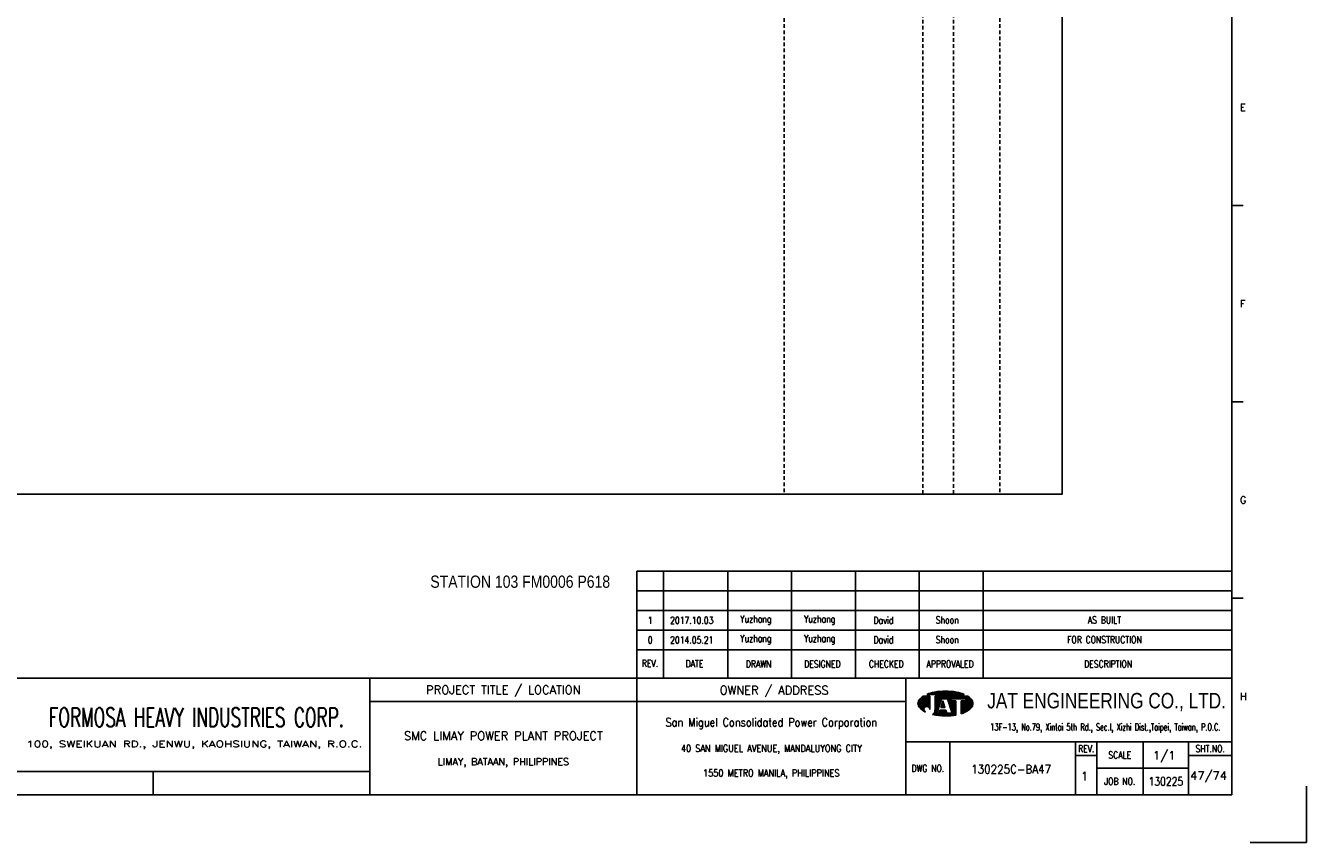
# Model space of a CAD drawing. Extents: x 1491 to 2457, y -129 to 553.
# Tile 2 of 3: x 1933 to 2457, y -129 to 205. Entities that reach past the tile are written whole.
import ezdxf
from ezdxf.enums import TextEntityAlignment as Align

# ---------------------------------------------------------------- set-up
doc = ezdxf.new("R2010")
doc.units = 0
doc.header["$MEASUREMENT"] = 0
doc.linetypes.add('HIDDEN', pattern=[4, 1.5, -1, 1.5])
doc.layers.get('0').update_dxf_attribs({"linetype": 'CONTINUOUS'})
doc.layers.get('DEFPOINTS').update_dxf_attribs({"linetype": 'CONTINUOUS'})
for name, color, linetype in [('B_DIM', 7, 'CONTINUOUS'), ('CON', 4, 'CONTINUOUS'), ('DCS', 7, 'CONTINUOUS'), ('HID', 2, 'HIDDEN'), ('T', 2, 'CONTINUOUS'), ('TEXT', 7, 'CONTINUOUS'), ('圖框CON', 4, 'CONTINUOUS'), ('框線', 6, 'CONTINUOUS')]:
    doc.layers.add(name, color=color, linetype=linetype)
doc.styles.add('AEH', font='simplex', dxfattribs={"width": 0.8, "bigfont": 'ae'})
doc.styles.add('DAYUKP', font='complex', dxfattribs={"bigfont": 'DAYUKP.SHX'})
doc.styles.add('E2', font='simplex.shx', dxfattribs={"height": 2})
doc.styles.add('E3', font='simplex.shx', dxfattribs={"height": 3})
doc.styles.add('ROMANS', font='romans', dxfattribs={"width": 0.8})
doc.styles.add('style3', font='ARIALN.TTF')
doc.styles.add('WMF-Arial0', font='arial.ttf')

# ---------------------------------------------------------------- blocks, each defined once
blk = doc.blocks.new('1880-TITLE_BLK')
at = {"layer": 'TEXT', "color": 2, "linetype": 'Continuous', "style": 'E3'}
for tag, p in [('SCALE', (790.95, 31.17)), ('DWG_NO', (736.41, 26.44)), ('REV', (762.59, 23.97)), ('SHT_NO', (806.74, 23.97))]:
    blk.add_attdef(tag, text='', height=3, dxfattribs=at).set_placement(p, align=Align.MIDDLE)
at = {"layer": 'TEXT', "linetype": 'Continuous', "style": 'E2', "width": 0.6}
for tag, p in [('REV_DATE', (418.65, 19.76)), ('APPR_DATE', (492.93, 19.76))]:
    blk.add_attdef(tag, text='', height=2, dxfattribs=at).set_placement(p, align=Align.MIDDLE_LEFT)
blk = doc.blocks.new('1')
at = {"layer": 'B_DIM'}
for p, q in [((2181.53, 118.11), (1938.08, 118.11)), ((1938.08, 74.29), (1938.08, 118.11)), ((1948.92, 74.29), (1948.92, 118.11)), ((1975.28, 74.29), (1975.28, 118.11)), ((2001.39, 74.29), (2001.39, 118.11)), ((2027.5, 74.29), (2027.5, 118.11)), ((2053.62, 74.29), (2053.62, 118.11)), ((2079.73, 74.29), (2079.73, 118.11)), ((2181.53, 110.07), (1938.08, 110.07)), ((1938.08, 77.93), (1938.08, 104.33)), ((2181.53, 102.03), (1938.08, 102.03)), ((2181.53, 93.99), (1938.08, 93.99)), ((2181.53, 85.95), (1938.08, 85.95))]:
    blk.add_line(p, q, dxfattribs=at)
at = {"layer": 'DEFPOINTS'}
blk.add_lwpolyline([(2189, 7.08), (2211.97, 7.08), (2211.97, 30.05)], dxfattribs=at)
at = {"layer": 'T', "color": 0, "lineweight": -3}
for p, q in [((2057.61, 67.67), (2058.11, 68.18)), ((2057.83, 67.67), (2058.43, 68.27)), ((2058.05, 67.67), (2058.73, 68.35)), ((2058.27, 67.67), (2059.03, 68.43)), ((2058.49, 67.67), (2059.32, 68.49)), ((2058.72, 67.67), (2059.6, 68.55)), ((2058.94, 67.67), (2059.87, 68.6)), ((2059.16, 67.67), (2060.14, 68.65)), ((2059.38, 67.67), (2060.41, 68.7)), ((2059.6, 67.67), (2060.67, 68.74)), ((2059.82, 67.67), (2060.93, 68.77)), ((2060.05, 67.67), (2061.18, 68.81)), ((2060.27, 67.67), (2061.44, 68.84)), ((2060.49, 67.67), (2061.69, 68.87)), ((2060.71, 67.67), (2061.93, 68.89)), ((2060.93, 67.67), (2062.18, 68.91)), ((2061.15, 67.67), (2062.42, 68.93)), ((2061.38, 67.67), (2062.66, 68.95)), ((2061.6, 67.67), (2062.89, 68.97)), ((2061.82, 67.67), (2063.13, 68.98)), ((2062.04, 67.67), (2063.36, 68.99)), ((2062.26, 67.67), (2063.59, 69)), ((2062.48, 67.67), (2063.82, 69)), ((2062.71, 67.67), (2064.04, 69.01)), ((2062.93, 67.67), (2064.27, 69.01)), ((2063.15, 67.67), (2064.49, 69.01)), ((2063.37, 67.67), (2064.71, 69.01)), ((2063.59, 67.67), (2064.92, 69)), ((2063.81, 67.67), (2065.14, 69)), ((2064.04, 67.67), (2065.35, 68.99)), ((2064.26, 67.67), (2065.56, 68.98)), ((2064.48, 67.67), (2065.78, 68.97)), ((2064.7, 67.67), (2065.98, 68.95)), ((2064.92, 67.67), (2066.19, 68.94)), ((2065.14, 67.67), (2066.4, 68.92)), ((2065.37, 67.67), (2066.6, 68.9)), ((2065.59, 67.67), (2066.8, 68.88)), ((2065.81, 67.67), (2067, 68.86)), ((2066.03, 67.67), (2067.2, 68.84)), ((2066.25, 67.67), (2067.4, 68.82)), ((2066.47, 67.67), (2067.6, 68.79)), ((2066.7, 67.67), (2067.79, 68.77)), ((2066.92, 67.67), (2067.98, 68.74)), ((2067.14, 67.67), (2068.18, 68.71)), ((2067.36, 67.67), (2068.37, 68.68)), ((2067.58, 67.67), (2068.56, 68.64)), ((2067.81, 67.67), (2068.75, 68.61)), ((2068.03, 67.67), (2068.93, 68.58)), ((2068.25, 67.67), (2069.12, 68.54)), ((2068.47, 67.67), (2069.3, 68.5)), ((2068.69, 67.67), (2069.48, 68.46)), ((2068.91, 67.67), (2069.66, 68.42)), ((2069.14, 67.67), (2069.84, 68.37)), ((2069.36, 67.67), (2070.01, 68.33)), ((2069.58, 67.67), (2070.19, 68.28)), ((2069.8, 67.67), (2070.36, 68.23)), ((2070.02, 67.67), (2070.53, 68.18)), ((2070.24, 67.67), (2070.7, 68.13)), ((2053.09, 63.82), (2056.14, 66.87)), ((2053.09, 64.04), (2055.92, 66.87)), ((2053.11, 63.62), (2056.36, 66.87)), ((2053.12, 64.29), (2055.7, 66.87)), ((2053.14, 63.43), (2056.58, 66.87)), ((2053.18, 63.25), (2056.8, 66.87)), ((2053.18, 64.57), (2055.47, 66.87)), ((2053.24, 63.08), (2057.03, 66.87)), ((2053.29, 64.91), (2055.25, 66.87)), ((2053.3, 62.92), (2057.25, 66.87)), ((2053.37, 62.77), (2057.47, 66.87)), ((2053.45, 62.63), (2057.69, 66.87)), ((2053.54, 62.5), (2057.91, 66.86)), ((2053.61, 65.45), (2054.47, 66.31)), ((2053.64, 62.37), (2057.91, 66.64)), ((2053.74, 62.25), (2057.91, 66.42)), ((2053.84, 62.14), (2057.91, 66.2)), ((2053.95, 62.02), (2057.91, 65.98)), ((2054.07, 61.91), (2057.91, 65.75)), ((2054.18, 61.8), (2057.91, 65.53)), ((2054.29, 61.7), (2057.91, 65.31)), ((2054.41, 61.59), (2057.91, 65.09)), ((2054.53, 61.49), (2057.91, 64.87)), ((2054.65, 61.39), (2057.91, 64.65)), ((2056.12, 62.63), (2057.91, 64.42)), ((2056.46, 62.75), (2057.91, 64.2)), ((2056.7, 62.77), (2057.91, 63.98)), ((2056.9, 62.75), (2057.91, 63.76)), ((2056.94, 67.67), (2057.09, 67.82)), ((2057.08, 62.71), (2057.91, 63.54)), ((2057.16, 67.67), (2057.44, 67.95)), ((2057.23, 62.64), (2057.91, 63.32)), ((2057.37, 62.56), (2057.91, 63.09)), ((2057.39, 67.67), (2057.78, 68.07)), ((2057.5, 62.46), (2057.91, 62.87)), ((2060.05, 63.24), (2063.68, 66.87)), ((2060.05, 63.46), (2063.46, 66.87)), ((2060.05, 63.68), (2063.23, 66.87)), ((2060.05, 63.9), (2063.01, 66.87)), ((2060.05, 64.13), (2062.79, 66.87)), ((2060.05, 64.35), (2062.57, 66.87)), ((2060.05, 64.57), (2062.35, 66.87)), ((2060.05, 64.79), (2062.13, 66.87)), ((2060.05, 65.01), (2061.9, 66.87)), ((2060.05, 65.23), (2061.68, 66.87)), ((2060.05, 65.46), (2061.46, 66.87)), ((2060.05, 66.12), (2060.79, 66.87)), ((2060.05, 66.34), (2060.57, 66.87)), ((2060.05, 66.56), (2060.35, 66.87)), ((2060.05, 66.79), (2060.13, 66.87)), ((2060.05, 65.68), (2061.24, 66.87)), ((2060.05, 65.9), (2061.02, 66.87)), ((2060.05, 63.02), (2062.67, 65.64)), ((2060.05, 62.8), (2062.57, 65.32)), ((2060.05, 62.57), (2062.47, 64.99)), ((2060.05, 62.35), (2062.36, 64.67)), ((2060.05, 62.13), (2062.26, 64.34)), ((2060.05, 61.91), (2062.16, 64.02)), ((2060.05, 61.69), (2062.05, 63.69)), ((2060.05, 61.46), (2061.95, 63.37)), ((2062.45, 62.32), (2063.71, 63.57)), ((2062.5, 62.58), (2063.65, 63.74)), ((2062.6, 62.91), (2063.6, 63.91)), ((2062.68, 62.32), (2063.76, 63.4)), ((2062.7, 63.23), (2063.55, 64.08)), ((2062.8, 63.56), (2063.49, 64.25)), ((2062.83, 65.8), (2063.9, 66.87)), ((2062.9, 62.32), (2063.81, 63.24)), ((2062.91, 63.88), (2063.44, 64.42)), ((2063.01, 64.2), (2063.39, 64.58)), ((2063.05, 65.8), (2064.12, 66.87)), ((2063.11, 64.53), (2063.33, 64.75)), ((2063.12, 62.32), (2063.87, 63.07)), ((2063.21, 64.85), (2063.28, 64.92)), ((2063.27, 65.8), (2064.34, 66.87)), ((2063.34, 62.32), (2063.92, 62.9)), ((2063.49, 65.8), (2064.56, 66.87)), ((2063.72, 65.8), (2064.79, 66.87)), ((2063.94, 65.8), (2065.01, 66.87)), ((2064.16, 65.8), (2065.23, 66.87)), ((2064.38, 65.8), (2065.45, 66.87)), ((2064.6, 65.8), (2065.67, 66.87)), ((2064.82, 65.8), (2065.89, 66.87)), ((2065.05, 65.8), (2066.12, 66.87)), ((2065.16, 65.69), (2066.34, 66.87)), ((2065.22, 65.53), (2066.56, 66.87)), ((2065.27, 65.36), (2066.78, 66.87)), ((2065.32, 65.19), (2067, 66.87)), ((2065.38, 65.02), (2067.22, 66.87)), ((2065.43, 64.85), (2067.45, 66.87)), ((2065.48, 64.69), (2067.67, 66.87)), ((2065.54, 64.52), (2066.74, 65.71)), ((2065.59, 64.35), (2066.74, 65.49)), ((2065.65, 64.18), (2066.74, 65.27)), ((2065.7, 64.01), (2066.74, 65.05)), ((2065.75, 63.84), (2066.9, 65)), ((2065.81, 63.68), (2067.12, 65)), ((2065.86, 63.51), (2067.35, 65)), ((2065.91, 63.34), (2067.57, 65)), ((2065.97, 63.17), (2067.79, 65)), ((2066.02, 63), (2068.01, 65)), ((2066.07, 62.84), (2068.23, 65)), ((2066.13, 62.67), (2068.46, 65)), ((2066.18, 62.5), (2068.61, 64.93)), ((2066.23, 62.33), (2068.61, 64.71)), ((2066.29, 62.16), (2068.61, 64.48)), ((2066.34, 61.99), (2068.61, 64.26)), ((2066.39, 61.83), (2068.61, 64.04)), ((2066.45, 61.66), (2068.61, 63.82)), ((2066.5, 61.49), (2068.61, 63.6)), ((2066.56, 61.32), (2068.61, 63.38)), ((2066.61, 61.15), (2068.61, 63.15)), ((2066.66, 60.99), (2068.61, 62.93)), ((2066.82, 65.8), (2067.89, 66.87)), ((2067.04, 65.8), (2068.11, 66.87)), ((2067.26, 65.8), (2068.33, 66.87)), ((2067.48, 65.8), (2068.55, 66.87)), ((2067.71, 65.8), (2068.78, 66.87)), ((2067.93, 65.8), (2069, 66.87)), ((2068.15, 65.8), (2069.22, 66.87)), ((2068.37, 65.8), (2069.44, 66.87)), ((2068.59, 65.8), (2069.66, 66.87)), ((2068.81, 65.8), (2069.88, 66.87)), ((2069.04, 65.8), (2070.11, 66.87)), ((2069.26, 65.8), (2070.33, 66.87)), ((2069.48, 65.8), (2070.55, 66.87)), ((2069.7, 65.8), (2070.77, 66.87)), ((2069.92, 65.8), (2070.99, 66.87)), ((2070.14, 65.8), (2071.21, 66.87)), ((2070.37, 65.8), (2071.44, 66.87)), ((2070.47, 67.67), (2070.87, 68.07)), ((2070.59, 65.8), (2071.66, 66.87)), ((2070.69, 67.67), (2071.03, 68.02)), ((2070.75, 63.08), (2074.07, 66.4)), ((2070.75, 62.86), (2074.19, 66.3)), ((2070.75, 62.63), (2074.31, 66.2)), ((2070.75, 62.41), (2074.43, 66.09)), ((2070.75, 62.19), (2074.54, 65.98)), ((2070.75, 61.97), (2074.66, 65.87)), ((2070.75, 61.75), (2074.77, 65.76)), ((2070.75, 61.53), (2074.87, 65.65)), ((2070.75, 61.3), (2074.98, 65.53)), ((2070.75, 61.08), (2075.08, 65.41)), ((2070.75, 60.86), (2075.17, 65.28)), ((2070.75, 60.64), (2075.25, 65.14)), ((2070.75, 63.96), (2071.78, 65)), ((2070.75, 63.74), (2072, 65)), ((2070.75, 63.52), (2072.22, 65)), ((2070.75, 63.3), (2072.45, 65)), ((2070.75, 64.41), (2071.34, 65)), ((2070.75, 64.19), (2071.56, 65)), ((2070.75, 64.85), (2070.89, 65)), ((2070.75, 64.63), (2071.12, 65)), ((2070.75, 60.42), (2075.33, 64.99)), ((2070.75, 60.2), (2075.39, 64.84)), ((2070.75, 59.97), (2075.45, 64.67)), ((2070.75, 59.75), (2075.5, 64.5)), ((2070.81, 65.8), (2071.88, 66.87)), ((2070.91, 67.67), (2071.2, 67.96)), ((2071.03, 65.8), (2072.1, 66.87)), ((2071.07, 59.85), (2075.53, 64.32)), ((2071.13, 67.67), (2071.36, 67.9)), ((2071.25, 65.8), (2072.32, 66.87)), ((2071.35, 67.67), (2071.52, 67.84)), ((2071.42, 59.97), (2075.56, 64.12)), ((2071.47, 65.8), (2072.54, 66.87)), ((2071.57, 67.67), (2071.68, 67.77)), ((2071.7, 65.8), (2072.77, 66.87)), ((2071.78, 60.12), (2075.57, 63.9)), ((2071.8, 67.67), (2071.83, 67.71)), ((2071.92, 65.8), (2072.99, 66.87)), ((2072.14, 65.8), (2073.21, 66.87)), ((2072.17, 60.28), (2075.55, 63.67)), ((2072.36, 65.8), (2073.43, 66.87)), ((2072.58, 65.8), (2073.57, 66.78)), ((2072.59, 60.48), (2075.51, 63.4)), ((2072.62, 65.62), (2073.7, 66.69)), ((2072.62, 65.39), (2073.83, 66.6)), ((2072.62, 65.17), (2073.95, 66.5)), ((2073.08, 60.75), (2075.42, 63.1)), ((2054.78, 61.29), (2055.59, 62.11)), ((2054.9, 61.2), (2055.48, 61.77)), ((2055.03, 61.11), (2055.46, 61.53)), ((2055.16, 61.01), (2055.47, 61.33)), ((2055.3, 60.93), (2055.52, 61.15)), ((2055.43, 60.84), (2055.59, 60.99)), ((2055.57, 60.76), (2055.67, 60.85)), ((2055.71, 60.67), (2055.76, 60.73)), ((2055.85, 60.59), (2055.88, 60.62)), ((2056, 60.52), (2056, 60.52)), ((2056.14, 60.44), (2056.14, 60.44)), ((2057.61, 62.35), (2057.91, 62.65)), ((2057.7, 62.23), (2057.91, 62.43)), ((2057.79, 62.09), (2057.91, 62.21)), ((2057.85, 61.93), (2057.91, 61.99)), ((2057.89, 61.75), (2057.91, 61.76)), ((2057.91, 61.54), (2057.91, 61.55)), ((2059.09, 59.4), (2061.43, 61.74)), ((2059.28, 59.36), (2061.33, 61.42)), ((2059.46, 59.32), (2061.23, 61.09)), ((2059.64, 59.29), (2061.12, 60.77)), ((2059.83, 59.25), (2061.02, 60.44)), ((2059.86, 60.39), (2061.54, 62.07)), ((2059.98, 60.73), (2061.64, 62.39)), ((2060.02, 59.22), (2060.92, 60.12)), ((2060.03, 61), (2061.74, 62.72)), ((2060.05, 61.24), (2060.05, 61.24)), ((2060.21, 59.19), (2060.93, 59.91)), ((2060.4, 59.16), (2061.15, 59.91)), ((2060.59, 59.13), (2061.38, 59.91)), ((2060.78, 59.1), (2061.6, 59.91)), ((2060.98, 59.07), (2063.16, 61.25)), ((2061.17, 59.04), (2063.38, 61.25)), ((2061.37, 59.02), (2063.6, 61.25)), ((2061.57, 59), (2063.82, 61.25)), ((2061.68, 59.99), (2062.94, 61.25)), ((2061.77, 58.97), (2064.04, 61.25)), ((2061.78, 60.32), (2062.71, 61.25)), ((2061.88, 60.64), (2062.49, 61.25)), ((2061.97, 58.95), (2064.27, 61.25)), ((2061.99, 60.96), (2062.27, 61.25)), ((2062.17, 58.94), (2064.45, 61.21)), ((2062.38, 58.92), (2064.51, 61.05)), ((2062.58, 58.9), (2064.56, 60.88)), ((2062.79, 58.89), (2064.61, 60.71)), ((2063, 58.88), (2064.67, 60.54)), ((2063.21, 58.87), (2064.72, 60.37)), ((2063.43, 58.86), (2064.77, 60.2)), ((2063.56, 62.32), (2063.97, 62.73)), ((2063.64, 58.85), (2064.82, 60.03)), ((2063.78, 62.32), (2064.03, 62.56)), ((2063.86, 58.85), (2064.92, 59.91)), ((2064.01, 62.32), (2064.08, 62.39)), ((2064.08, 58.84), (2065.15, 59.91)), ((2064.3, 58.84), (2065.37, 59.91)), ((2064.52, 58.84), (2065.59, 59.91)), ((2064.74, 58.85), (2065.81, 59.91)), ((2064.97, 58.85), (2066.03, 59.91)), ((2065.2, 58.86), (2066.25, 59.91)), ((2065.43, 58.87), (2066.48, 59.91)), ((2065.66, 58.88), (2066.7, 59.91)), ((2065.9, 58.89), (2066.92, 59.91)), ((2066.14, 58.91), (2068.61, 61.38)), ((2066.38, 58.93), (2068.61, 61.16)), ((2066.62, 58.95), (2068.61, 60.94)), ((2066.72, 60.82), (2068.61, 62.71)), ((2066.77, 60.65), (2068.61, 62.49)), ((2066.82, 60.48), (2068.61, 62.27)), ((2066.87, 58.97), (2068.61, 60.72)), ((2066.88, 60.31), (2068.61, 62.05)), ((2066.93, 60.14), (2068.61, 61.82)), ((2066.98, 59.98), (2068.61, 61.6)), ((2067.11, 59), (2068.61, 60.49)), ((2067.37, 59.03), (2068.61, 60.27)), ((2067.62, 59.06), (2068.61, 60.05)), ((2067.88, 59.1), (2068.61, 59.83)), ((2068.14, 59.14), (2068.61, 59.61)), ((2068.4, 59.18), (2068.61, 59.38)), ((2073.74, 61.19), (2075.24, 62.69))]:
    blk.add_line(p, q, dxfattribs=at)
at = {"layer": 'T', "lineweight": -3}
for p, q in [((2057.91, 66.87), (2055.21, 66.87)), ((2056.73, 67.67), (2071.93, 67.67)), ((2057.91, 66.87), (2057.91, 61.52)), ((2073.45, 66.87), (2060.05, 66.87)), ((2060.05, 66.33), (2060.05, 66.87)), ((2060.05, 66.87), (2060.05, 61.23)), ((2061.8, 63.05), (2060.05, 61.24)), ((2060.85, 59.91), (2062.72, 65.8)), ((2063.26, 65), (2062.41, 62.32)), ((2062.72, 65.8), (2065.13, 65.8)), ((2064.1, 62.32), (2063.26, 65)), ((2063.79, 65.8), (2065.13, 65.8)), ((2065.13, 65.8), (2067, 59.91)), ((2066.74, 65.8), (2072.62, 65.8)), ((2066.74, 65), (2066.74, 65.8)), ((2068.61, 65), (2066.74, 65)), ((2068.61, 65), (2068.61, 59.21)), ((2072.62, 65), (2070.75, 65)), ((2070.75, 65), (2070.75, 59.74)), ((2072.62, 65.8), (2072.62, 65)), ((2061.65, 59.91), (2060.85, 59.91)), ((2062.08, 61.25), (2061.65, 59.91)), ((2064.44, 61.25), (2062.08, 61.25)), ((2062.41, 62.32), (2064.1, 62.32)), ((2064.86, 59.91), (2064.44, 61.25)), ((2067, 59.91), (2064.86, 59.91))]:
    blk.add_line(p, q, dxfattribs=at)
for centre, major_axis, start_param, end_param in [((2062.5, 54), (-10.49, 10.49), 5.683021, 5.897183), ((2064.33, 44.23), (-17.52, 17.52), 5.497787, 5.683021), ((2064.33, 44.23), (17.52, 17.52), 0.600164, 0.785398), ((2066.16, 54), (10.49, 10.49), 0.386002, 0.600164), ((2055.58, 63.92), (1.76, 1.76), 1.614811, 2.356194), ((2055.58, 63.92), (-1.76, 1.76), 0.785398, 1.526782), ((2059.72, 60.14), (-5.73, 5.73), 6.088179, 6.3272), ((2068.93, 60.14), (-5.73, 5.73), 4.668374, 4.907395), ((2073.07, 63.92), (-1.76, 1.76), 3.926991, 4.668374), ((2073.07, 63.92), (1.76, 1.76), 4.756403, 5.497787), ((2059.72, 67.71), (5.73, 5.73), 3.097578, 3.478972), ((2056.68, 61.54), (-0.868, 0.868), 3.906164, 8.245601), ((2057.88, 61.28), (1.53, 1.53), 4.470635, 5.546585), ((2064.33, 83.62), (17.52, 17.52), 3.710226, 3.926991), ((2064.33, 83.62), (17.52, 17.52), 3.926991, 4.100643), ((2066.16, 73.85), (-10.49, 10.49), 2.670765, 2.781027), ((2068.93, 67.71), (-5.73, 5.73), 2.781027, 3.185607)]:
    blk.add_ellipse(centre, major_axis=major_axis, ratio=1, start_param=start_param, end_param=end_param, dxfattribs=at)
at = {"layer": '圖框CON'}
for p, q in [((2186.14, 267.8), (2181.53, 267.8)), ((2186.14, 187.4), (2181.53, 187.4)), ((2186.14, 107), (2181.53, 107)), ((2048.1, 48.3), (2181.53, 48.3)), ((2066.14, 48.3), (2066.14, 26.6)), ((2117.55, 48.3), (2117.55, 26.6)), ((2126.28, 48.3), (2126.28, 26.6)), ((2145.25, 26.6), (2145.25, 48.3)), ((2163.72, 26.6), (2163.72, 48.3)), ((2117.55, 42.62), (2126.28, 42.62)), ((2163.72, 42.62), (2181.53, 42.62)), ((2126.28, 37.45), (2163.72, 37.45)), ((1740.17, 36.15), (1740.17, 26.6))]:
    blk.add_line(p, q, dxfattribs=at)
for points in [[(1828.89, 26.6), (1828.89, 74.29)], [(1938.08, 26.6), (1938.08, 74.29)], [(2048.1, 26.6), (2048.1, 74.29)], [(2048.1, 64.75), (1828.89, 64.75)], [(1828.89, 36.15), (1802.67, 36.15), (1651.45, 36.15)]]:
    blk.add_lwpolyline(points, dxfattribs=at)
at = {"layer": '框線'}
for p, q in [((2181.53, 26.6), (2181.53, 669.81)), ((2181.53, 74.29), (1308.62, 74.29)), ((2181.53, 26.6), (1308.62, 26.6))]:
    blk.add_line(p, q, dxfattribs=at)
at = {"style": 'DAYUKP'}
for s, p in [('E', (2184.79, 307.99)), ('F', (2184.79, 227.59)), ('G', (2184.79, 147.19)), ('H', (2184.79, 66.79))]:
    blk.add_text(s, height=2.87, dxfattribs=at).set_placement(p, align=Align.MIDDLE_LEFT)
at = {"style": 'WMF-Arial0', "width": 0.8}
blk.add_text('JAT ENGINEERING CO., LTD.', height=6.3172, dxfattribs=at).set_placement((2130.24, 64.55), align=Align.MIDDLE)
at = {"color": 90, "ltscale": 500, "style": 'ROMANS', "width": 0.65}
blk.add_text('FORMOSA HEAVY INDUSTRIES CORP.', height=7.7366, dxfattribs=at).set_placement((1757.9, 58.28), align=Align.MIDDLE)
at = {"color": 2, "ltscale": 500, "style": 'ROMANS', "width": 0.85}
blk.add_text('San Miguel Consolidated Power Corporation', height=3.4457, dxfattribs=at).set_placement((1993.09, 56.23), align=Align.MIDDLE_CENTER)
at = {"color": 2, "ltscale": 500, "style": 'ROMANS'}
for s, height, p in [('SMC LIMAY POWER PLANT PROJECT', 3.4457, (1883.48, 50.7)), ('LIMAY, BATAAN, PHILIPPINES', 2.8714, (1883.48, 40.08))]:
    blk.add_text(s, height=height, dxfattribs=at).set_placement(p, align=Align.MIDDLE_CENTER)
at = {"color": 4, "ltscale": 500, "style": 'ROMANS', "width": 0.85}
for s, p in [('40 SAN MIGUEL AVENUE, MANDALUYONG CITY', (1993.09, 45.61)), ('1550 METRO MANILA, PHILIPPINES', (1993.09, 35.51))]:
    blk.add_text(s, height=2.8714, dxfattribs=at).set_placement(p, align=Align.MIDDLE_CENTER)
at = {"layer": 'B_DIM', "style": 'AEH', "width": 0.8}
for s, height, p in [('REV.', 2.871, (1943.45, 80.37)), ('DATE', 2.871, (1961.68, 80.21)), ('DRAWN', 2.871, (1987.87, 80.12)), ('DESIGNED', 2.871, (2013.98, 80.12)), ('CHECKED', 2.871, (2040.1, 80.12)), ('APPROVALED', 2.871, (2066.21, 80.12)), ('DESCRIPTION', 2.8714, (2130.87, 80.12))]:
    blk.add_text(s, height=height, dxfattribs=at).set_placement(p, align=Align.MIDDLE)
at = {"layer": 'HID', "ltscale": 500, "style": 'ROMANS'}
for s, p in [('PROJECT TITLE / LOCATION', (1883.48, 69.28)), ('OWNER / ADDRESS', (1994.25, 69.12))]:
    blk.add_text(s, height=3.4457, dxfattribs=at).set_placement(p, align=Align.MIDDLE)
at = {"layer": 'HID', "style": 'ROMANS', "width": 1.216198}
blk.add_text('100, SWEIKUAN RD., JENWU, KAOHSIUNG, TAIWAN, R.O.C.', height=2.5897, dxfattribs=at).set_placement((1688.31, 46.06), (1825.84, 46.06), align=Align.FIT)
at = {"layer": 'HID', "color": 7, "style": 'ROMANS', "width": 0.8}
for s, p in [('REV.', (2121.92, 45.46)), ('SHT.NO.', (2172.62, 45.46)), ('SCALE', (2135.64, 42.87)), ('DWG NO.', (2057.12, 37.45)), ('JOB NO.', (2135.64, 32.03))]:
    blk.add_text(s, height=2.871, dxfattribs=at).set_placement(p, align=Align.MIDDLE)
at = {"layer": 'T', "color": 2, "ltscale": 500, "style": 'ROMANS', "width": 0.65}
blk.add_text('13F-13, No.79, Xintai 5th Rd., Sec.I, Xizhi Dist.,Taipei, Taiwan, P.O.C.', height=2.8714, dxfattribs=at).set_placement((2129.74, 52.81), align=Align.CENTER)

msp = doc.modelspace()

# ---------------------------------------------------------------- linework, layer by layer
at = {"layer": 'CON'}
msp.add_lwpolyline([(1642.63, 513.41), (2356.63, 513.41), (2356.63, 13.61), (1642.63, 13.61)], close=True, dxfattribs=at)
at = {"layer": 'HID'}
for p, q in [((2242.88, 513.41), (2242.88, 13.61)), ((2299.58, 512.71), (2299.58, 13.61)), ((2312.18, 512.71), (2312.18, 13.61)), ((2331.08, 513.41), (2331.08, 13.61))]:
    msp.add_line(p, q, dxfattribs=at)

# ---------------------------------------------------------------- block references
msp.add_blockref('1', (244.56, -136.03))
at = {"layer": 'TEXT', "color": 0}
ref = msp.add_blockref('1880-TITLE_BLK', (1489.91, -129.37), dxfattribs=dict(at, xscale=1.148576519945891, yscale=1.148576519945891, zscale=1.148576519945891))
ref.add_attrib('DWG_NO', '130225C-BA47', dxfattribs={"color": 2, "linetype": 'Continuous', "height": 3.4457, "style": 'E3', "width": 0.9}).set_placement((2335.73, -99), align=Align.MIDDLE)
ref.add_attrib('REV', '1', dxfattribs={"color": 2, "linetype": 'Continuous', "height": 3.45, "style": 'E3'}).set_placement((2365.8, -101.84), align=Align.MIDDLE)
ref.add_attrib('SCALE', '1/1', dxfattribs={"color": 2, "linetype": 'Continuous', "height": 3.446, "style": 'E3'}).set_placement((2398.37, -93.58), align=Align.MIDDLE)
ref.add_attrib('SHT_NO', '47/74', dxfattribs={"color": 2, "linetype": 'Continuous', "height": 3.446, "style": 'E3'}).set_placement((2416.51, -101.84), align=Align.MIDDLE)

# ---------------------------------------------------------------- texts
at = {"layer": 'DCS', "linetype": 'ByBlock', "style": 'style3'}
msp.add_text('STATION 103 FM0006 P618', height=5, dxfattribs=at).set_placement((2098.16, -24.75))
at = {"layer": 'T', "style": 'AEH', "width": 0.8}
for s, height, p in [('1', 2.87, (2188.09, -38.06)), ('2017.10.03', 2.871, (2205.1, -38.03)), ('Yuzhang', 2.871, (2231.3, -37.94)), ('Yuzhang', 2.871, (2257.41, -37.94)), ('David', 2.871, (2283.52, -37.94)), ('Shoon', 2.871, (2309.63, -37.94)), ('AS BUILT', 2.871, (2373.9, -37.94)), ('0', 2.87, (2188.09, -46.1)), ('2014.05.21', 2.871, (2205.1, -46.07)), ('Yuzhang', 2.871, (2231.3, -45.98)), ('Yuzhang', 2.871, (2257.41, -45.98)), ('David', 2.871, (2283.52, -45.98)), ('Shoon', 2.871, (2309.63, -45.98)), ('FOR CONSTRUCTION', 2.8714, (2373.9, -45.98))]:
    msp.add_text(s, height=height, dxfattribs=at).set_placement(p, align=Align.MIDDLE)
at = {"layer": 'TEXT', "color": 2, "style": 'E3', "width": 0.8}
msp.add_text('130225', height=3.446, dxfattribs=at).set_placement((2399.04, -104.01), align=Align.MIDDLE_CENTER)

doc.saveas('drawing.dxf')
